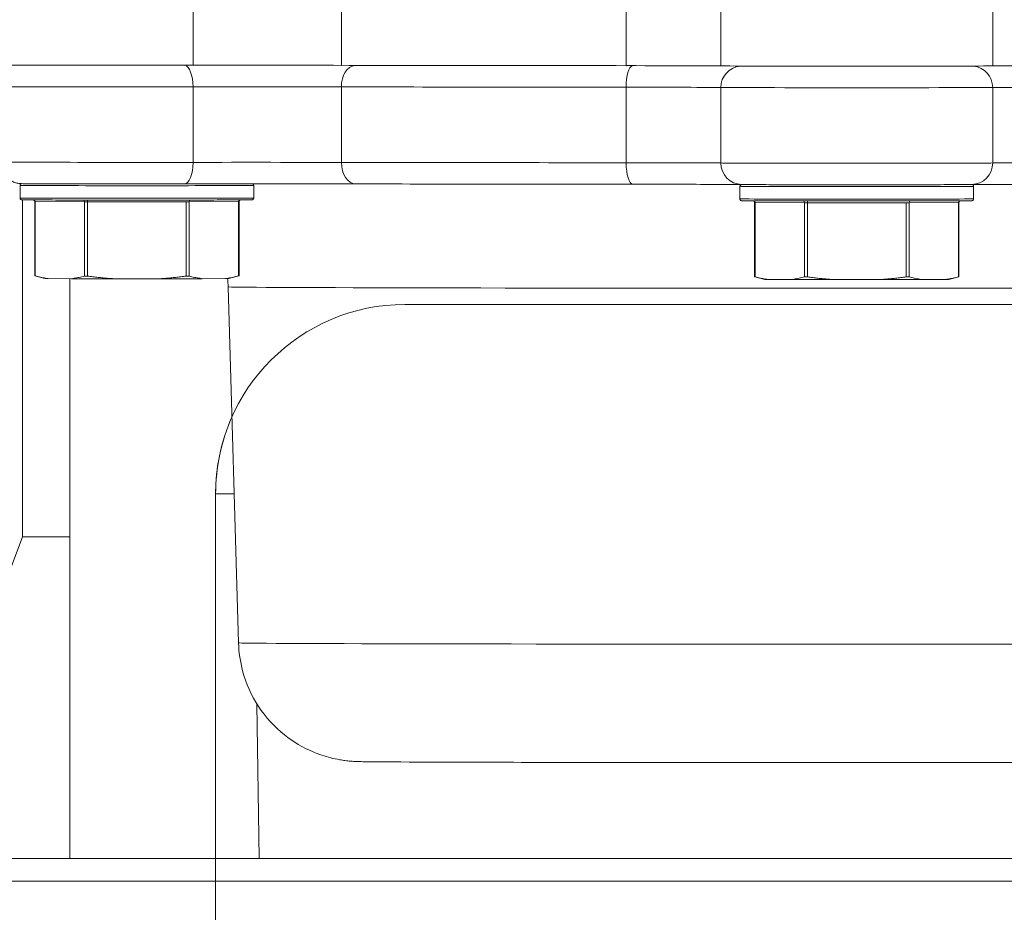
# Model space of a CAD drawing. Header units: inches. Extents: x 1 to 669, y 0 to 417.
# Tile 45 of 256: x 81.54 to 84.14, y 275.36 to 277.72. Entities that reach past the tile are written whole.
import ezdxf

# ---------------------------------------------------------------- set-up
doc = ezdxf.new("R2010")
doc.units = ezdxf.units.IN
doc.header["$LTSCALE"] = 12
doc.header["$MEASUREMENT"] = 0
doc.linetypes.add('PHANTOM', pattern=[0.5, 0.25, -0.05, 0.05, -0.05, 0.05, -0.05])
doc.layers.get('0').update_dxf_attribs({"linetype": 'CONTINUOUS'})
doc.layers.add('X', color=1, linetype='CONTINUOUS')

# ---------------------------------------------------------------- blocks, each defined once
blk = doc.blocks.new('GASTRAIN')
at = {"layer": 'X', "lineweight": 0}
for p, q in [((-41.2753, 295.4518), (-41.2753, 295.8078)), ((-40.8836, 295.4517), (-40.8836, 295.8077)), ((-40.1316, 295.8067), (-40.1316, 295.4508)), ((-39.8816, 295.8061), (-39.8816, 295.4501)), ((-39.1638, 295.4501), (-39.1638, 295.8061)), ((-41.2753, 295.1955), (-41.2753, 295.3949)), ((-40.8836, 295.1954), (-40.8836, 295.3947)), ((-40.1316, 295.3938), (-40.1316, 295.1945)), ((-39.8816, 295.3932), (-39.8816, 295.1939)), ((-39.1638, 295.1939), (-39.1638, 295.3932)), ((-41.7322, 295.1345), (-41.7322, 295.1391)), ((-41.7322, 295.1013), (-41.7322, 295.1345)), ((-41.1152, 295.1013), (-41.1152, 295.1345)), ((-39.8312, 295.099), (-39.8312, 295.1322)), ((-39.2142, 295.099), (-39.2142, 295.1322)), ((-41.6935, 294.8959), (-41.6935, 295.0918)), ((-41.6922, 294.8956), (-41.6922, 295.0918)), ((-41.6922, 295.0918), (-41.5621, 295.0913)), ((-41.5621, 294.8951), (-41.5621, 295.0913)), ((-41.5539, 295.0913), (-41.5539, 295.096)), ((-41.5539, 294.8951), (-41.5539, 295.0913)), ((-41.5539, 295.0913), (-41.2935, 295.0913)), ((-41.2935, 294.8951), (-41.2935, 295.0913)), ((-41.2853, 295.0913), (-41.1552, 295.0918)), ((-41.2853, 294.8951), (-41.2853, 295.0913)), ((-41.1552, 294.8956), (-41.1552, 295.0918)), ((-41.1539, 294.8959), (-41.1539, 295.0918)), ((-39.7925, 294.8936), (-39.7925, 295.0895)), ((-39.7912, 294.8933), (-39.7912, 295.0895)), ((-39.7912, 295.0895), (-39.6611, 295.089)), ((-39.6611, 294.8928), (-39.6611, 295.089)), ((-39.6529, 295.089), (-39.6529, 295.0937)), ((-39.6529, 294.8928), (-39.6529, 295.089)), ((-39.6529, 295.089), (-39.3926, 295.089)), ((-39.3926, 294.8928), (-39.3926, 295.089)), ((-39.3843, 295.089), (-39.2542, 295.0895)), ((-39.3843, 294.8928), (-39.3843, 295.089)), ((-39.2542, 294.8933), (-39.2542, 295.0895)), ((-39.2529, 294.8936), (-39.2529, 295.0895)), ((-41.6665, 294.8887), (-41.6933, 294.8958)), ((-41.1809, 294.8887), (-41.1541, 294.8958)), ((-39.7655, 294.8864), (-39.7923, 294.8936)), ((-39.2799, 294.8864), (-39.2531, 294.8936)), ((-41.5965, 294.8883), (-41.6578, 294.8885)), ((-41.3624, 294.8882), (-41.485, 294.8882)), ((-41.1896, 294.8885), (-41.2509, 294.8883)), ((-41.1553, 293.9266), (-41.1828, 294.8666)), ((-39.6955, 294.886), (-39.7568, 294.8862)), ((-39.4614, 294.8859), (-39.584, 294.8859)), ((-39.2886, 294.8862), (-39.3499, 294.886)), ((-41.1668, 294.3202), (-41.2157, 294.3202))]:
    blk.add_line(p, q, dxfattribs=at)
at = {"layer": 'X', "linetype": 'Continuous', "lineweight": 15}
for p, q in [((-41.7258, 294.8317), (-41.7258, 295.0965)), ((-41.6008, 293.3578), (-41.6008, 294.8883)), ((-41.7258, 294.2067), (-41.7258, 294.8317)), ((-41.7558, 294.1267), (-41.7258, 294.2067)), ((-41.7258, 294.2067), (-41.6008, 294.2067)), ((-42.0108, 293.3578), (-35.7608, 293.3578)), ((-35.1983, 293.2978), (-42.4483, 293.2978))]:
    blk.add_line(p, q, dxfattribs=at)
at = {"layer": 'X', "linetype": 'PHANTOM', "lineweight": 0}
blk.add_line((-41.1067, 293.7657), (-41.1008, 293.3578), dxfattribs=at)
at = {"layer": 'X', "lineweight": 0}
blk.add_arc((-40.7157, 294.3202), 0.5, 156.0631, 180, dxfattribs=at)
at = {"layer": 'X', "lineweight": 0, "extrusion": (0, 0, -1)}
for centre, major_axis, ratio, start_param, end_param in [((-41.4237, 295.4525), (-0.3607, 0), 0.002092, -1.994723, 0), ((-40.8452, 295.3948), (0.0001, 0.057), 0.674675, -1.573631, -0.074986), ((-40.2405, 295.4501), (0.3607, 0), 0.002092, -1.264125, -0.099672), ((-40.1145, 295.3939), (0, 0.057), 0.301887, -1.572991, -0.06653), ((-39.5227, 295.4502), (0.3607, 0), 0.002092, 0.099672, 3.04192), ((-39.825, 295.3932), (0.0012, 0.0569), 0.995035, -1.591817, -0.128261), ((-41.4237, 295.3956), (-0.3607, 0), 0.002092, -1.994723, 0), ((-39.5227, 295.3979), (-2.0171, 0), 0.002092, -1.264125, -0.830271), ((-39.5227, 295.3933), (0.3607, 0), 0.002092, 0.099672, 3.04192), ((-41.2988, 295.1956), (0.0001, -0.057), 0.411342, -1.568501, 0), ((-41.127, 295.1948), (0.3607, 0), 0.002092, -1.994723, -0.830271), ((-40.2405, 295.1938), (0.3607, 0), 0.002092, -1.264125, -0.099672), ((-39.2205, 295.1939), (0.0012, -0.0569), 0.995035, -1.549775, 0), ((-38.8049, 295.1938), (-0.3607, 0), 0.002092, 0.099672, 1.264125), ((-39.5227, 295.1416), (-1.9605, 0), 0.002092, -1.26414, -0.830339), ((-41.4237, 295.1013), (-0.3085, 0), 0.002092, -1.570796, 0), ((-41.4237, 295.1013), (0.3085, 0), 0.002092, 0, 1.570796), ((-39.5227, 295.099), (-0.3085, 0), 0.002092, -1.570796, 0), ((-39.5227, 295.099), (0.3085, 0), 0.002092, 0, 1.570796), ((-41.2812, 295.0913), (-0.00002, 0.00475), 0.866024, -1.566612, -0.17548), ((-41.1511, 295.0918), (-0.00002, 0.00475), 0.866024, -1.566612, -0.336458), ((-39.3802, 295.089), (-0.00002, 0.00475), 0.866024, -1.566612, -0.17548), ((-39.2501, 295.0895), (-0.00002, 0.00475), 0.866024, -1.566612, -0.336458), ((-41.4237, 294.8887), (-0.2428, 0), 0.002092, -0.268335, -0.007808), ((-41.4237, 294.8887), (0.2428, 0), 0.002092, 0.007808, 0.268335), ((-41.4237, 294.8887), (-0.2428, 0), 0.002092, -1.315533, -0.778863), ((-41.4237, 294.8887), (-0.2428, 0), 0.002092, -2.36273, -1.82606), ((-39.5227, 294.8864), (-0.2428, 0), 0.002092, -0.268335, -0.007808), ((-39.5227, 294.8864), (-0.2428, 0), 0.002092, -1.315533, -0.778863), ((-39.5227, 294.8864), (-0.2428, 0), 0.002092, -2.36273, -1.82606), ((-39.5227, 294.8864), (0.2428, 0), 0.002092, 0.007808, 0.268335)]:
    blk.add_ellipse(centre, major_axis=major_axis, ratio=ratio, start_param=start_param, end_param=end_param, dxfattribs=at)
at = {"layer": 'X', "lineweight": 0}
for centre, major_axis, ratio, start_param, end_param in [((-41.2988, 295.395), (-0.0001, 0.057), 0.411342, -1.573092, -0.06734), ((-41.127, 295.4511), (-0.3607, 0), 0.002092, -2.311322, -1.14687), ((-39.5227, 295.4548), (2.0171, 0), 0.002092, -2.311322, -1.877468), ((-39.2205, 295.3932), (-0.0012, 0.0569), 0.995035, -1.591817, -0.128261), ((-38.8049, 295.4501), (-0.3607, 0), 0.002092, -1.264125, -0.099672), ((-41.127, 295.3942), (-0.3607, 0), 0.002092, -2.311322, -1.14687), ((-40.2405, 295.3931), (0.3607, 0), 0.002092, 0.099672, 1.264125), ((-38.8049, 295.3931), (-0.3607, 0), 0.002092, -1.264125, -0.099672), ((-41.4237, 295.1962), (-0.3607, 0), 0.002092, 0, 1.994723), ((-40.8452, 295.1955), (-0.0001, -0.057), 0.674675, -1.567962, 0), ((-39.5227, 295.1985), (2.0171, 0), 0.002092, -2.311322, -1.877468), ((-40.1145, 295.1946), (0, -0.057), 0.301887, -1.568602, 0), ((-39.5227, 295.1939), (-0.3607, 0), 0.002092, 0.099672, 3.04192), ((-39.825, 295.1939), (-0.0012, -0.0569), 0.995035, -1.549775, 0), ((-41.4237, 295.1391), (-0.3085, 0), 0.002092, 0, 0.14481), ((-41.4237, 295.1345), (-0.3085, 0), 0.002092, 0, 3.141593), ((-39.5227, 295.1322), (-0.3085, 0), 0.002092, 0, 3.141593), ((-41.6963, 295.0918), (0.00002, 0.00475), 0.866024, -1.566612, -0.336458), ((-41.684, 295.0918), (-0.00949, 0), 0.002092, 0, 0.523599), ((-41.5662, 295.0913), (0.00002, 0.00475), 0.866024, -1.566612, -0.17548), ((-41.5539, 295.0913), (0.00949, 0), 0.002092, -2.617994, -1.570796), ((-41.2935, 295.0913), (0.00949, 0), 0.002092, -1.570796, -0.523599), ((-41.1634, 295.0918), (0.00949, 0), 0.002092, -0.523599, 0), ((-39.7954, 295.0895), (0.00002, 0.00475), 0.866024, -1.566612, -0.336458), ((-39.783, 295.0895), (-0.00949, 0), 0.002092, 0, 0.523599), ((-39.6652, 295.089), (0.00002, 0.00475), 0.866024, -1.566612, -0.17548), ((-39.6529, 295.089), (0.00949, 0), 0.002092, -2.617994, -1.570796), ((-39.3926, 295.089), (0.00949, 0), 0.002092, -1.570796, -0.523599), ((-39.2624, 295.0895), (0.00949, 0), 0.002092, -0.523599, 0), ((-39.5227, 294.8666), (-1.66, 0), 0.002092, 0.000061, 3.141531), ((-39.5227, 293.9266), (-1.6325, 0), 0.002092, 0.000061, 3.141531)]:
    blk.add_ellipse(centre, major_axis=major_axis, ratio=ratio, start_param=start_param, end_param=end_param, dxfattribs=at)
for points, knots in [([(-41.2987, 295.1387), (-41.3287, 295.1387), (-41.3613, 295.1386), (-41.4261, 295.1386), (-41.4591, 295.1386), (-41.5221, 295.1387), (-41.5528, 295.1387), (-41.6081, 295.1388), (-41.6334, 295.1388), (-41.6755, 295.1389), (-41.6928, 295.139), (-41.7175, 295.1391), (-41.7236, 295.1391), (-41.7289, 295.1393), (-41.7293, 295.1393), (-41.7303, 295.1393), (-41.7308, 295.1394), (-41.7322, 295.1395), (-41.7329, 295.1395), (-41.7344, 295.1397), (-41.735, 295.1398), (-41.7372, 295.1401), (-41.7388, 295.1404), (-41.7421, 295.1412), (-41.7439, 295.1417), (-41.7495, 295.1436), (-41.7533, 295.1453), (-41.7616, 295.1503), (-41.7662, 295.1541), (-41.774, 295.1628), (-41.7773, 295.1681), (-41.7821, 295.1792), (-41.7836, 295.1852), (-41.7843, 295.1929), (-41.7844, 295.1945), (-41.7844, 295.1962)], [0, 0, 0, 0, 0.0986059, 0.0986059, 0.1954155, 0.1954155, 0.2922802, 0.2922802, 0.3891621, 0.3891621, 0.4861223, 0.4861223, 0.5833701, 0.5833701, 0.5906473, 0.5906473, 0.5961331, 0.5961331, 0.5994658, 0.5994658, 0.6019189, 0.6019189, 0.6068455, 0.6068455, 0.6124455, 0.6124455, 0.6246678, 0.6246678, 0.6418365, 0.6418365, 0.6599603, 0.6599603, 0.6781082, 0.6781082, 0.6831433, 0.6831433, 0.6831433, 0.6831433]), ([(-41.7322, 295.1345), (-41.7322, 295.135), (-41.7321, 295.1356), (-41.7318, 295.1365), (-41.7315, 295.137), (-41.7309, 295.1378), (-41.7306, 295.1381), (-41.73, 295.1385), (-41.7298, 295.1386), (-41.7295, 295.1388), (-41.7294, 295.1389), (-41.7291, 295.139), (-41.7289, 295.139), (-41.7286, 295.1391), (-41.7285, 295.1392), (-41.7283, 295.1392), (-41.7282, 295.1392), (-41.7281, 295.1392), (-41.728, 295.1392), (-41.728, 295.1392)], [0, 0, 0, 0, 0.001578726, 0.001578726, 0.003114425, 0.003114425, 0.004638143, 0.004638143, 0.005308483, 0.005308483, 0.005836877, 0.005836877, 0.006714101, 0.006714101, 0.00757551, 0.00757551, 0.008900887, 0.008900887, 0.009483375, 0.009483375, 0.009483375, 0.009483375]), ([(-40.8453, 295.1385), (-40.8785, 295.1386), (-40.9173, 295.1387), (-40.9991, 295.1387), (-41.043, 295.1388), (-41.1312, 295.1388), (-41.1766, 295.1388), (-41.2469, 295.1387), (-41.2734, 295.1387), (-41.2987, 295.1387)], [0, 0, 0, 0, 0.1352497, 0.1352497, 0.268112, 0.268112, 0.4011117, 0.4011117, 0.4843168, 0.4843168, 0.4843168, 0.4843168]), ([(-41.1178, 295.1388), (-41.1178, 295.1387), (-41.1177, 295.1387), (-41.1175, 295.1386), (-41.1172, 295.1384), (-41.1167, 295.138), (-41.1165, 295.1378), (-41.116, 295.1372), (-41.1157, 295.1367), (-41.1154, 295.1359), (-41.1152, 295.1354), (-41.1152, 295.1347), (-41.1152, 295.1346), (-41.1152, 295.1345)], [0.002156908, 0.002156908, 0.002156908, 0.002156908, 0.002358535, 0.002358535, 0.003203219, 0.003203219, 0.004320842, 0.004320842, 0.005725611, 0.005725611, 0.007246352, 0.007246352, 0.007578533, 0.007578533, 0.007578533, 0.007578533]), ([(-39.8261, 295.1369), (-39.8282, 295.137), (-39.8341, 295.137), (-39.8545, 295.1372), (-39.872, 295.1372), (-39.9186, 295.1374), (-39.9495, 295.1375), (-40.0192, 295.1376), (-40.0591, 295.1376), (-40.1053, 295.1377), (-40.1099, 295.1377), (-40.1145, 295.1377)], [0, 0, 0, 0, 0.0858908, 0.0858908, 0.2046397, 0.2046397, 0.3370136, 0.3370136, 0.4698485, 0.4698485, 0.4843013, 0.4843013, 0.4843013, 0.4843013]), ([(-39.8312, 295.1322), (-39.8312, 295.1328), (-39.8311, 295.1333), (-39.8308, 295.1343), (-39.8305, 295.1347), (-39.8299, 295.1355), (-39.8296, 295.1358), (-39.829, 295.1362), (-39.8288, 295.1363), (-39.8285, 295.1365), (-39.8284, 295.1366), (-39.8281, 295.1367), (-39.8279, 295.1368), (-39.8276, 295.1368), (-39.8275, 295.1369), (-39.8273, 295.1369), (-39.8272, 295.1369), (-39.8271, 295.1369), (-39.8271, 295.1369), (-39.8271, 295.1369)], [0, 0, 0, 0, 0.001578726, 0.001578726, 0.003114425, 0.003114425, 0.004638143, 0.004638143, 0.005308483, 0.005308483, 0.005836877, 0.005836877, 0.006714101, 0.006714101, 0.00757551, 0.00757551, 0.008900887, 0.008900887, 0.00927896, 0.00927896, 0.00927896, 0.00927896]), ([(-39.2193, 295.1369), (-39.224, 295.1368), (-39.2328, 295.1368), (-39.2629, 295.1366), (-39.2848, 295.1366), (-39.3343, 295.1365), (-39.3614, 295.1364), (-39.4195, 295.1364), (-39.4513, 295.1364), (-39.5153, 295.1363), (-39.5484, 295.1363), (-39.6118, 295.1364), (-39.6429, 295.1364), (-39.6993, 295.1365), (-39.7253, 295.1365), (-39.7689, 295.1366), (-39.7871, 295.1367), (-39.8136, 295.1368), (-39.8217, 295.1368), (-39.8261, 295.1369)], [0, 0, 0, 0, 0.1023998, 0.1023998, 0.2121255, 0.2121255, 0.3089046, 0.3089046, 0.4058411, 0.4058411, 0.5027129, 0.5027129, 0.5995751, 0.5995751, 0.6964535, 0.6964535, 0.7934004, 0.7934004, 0.8905785, 0.8905785, 0.8905785, 0.8905785]), ([(-38.9309, 295.1377), (-38.9739, 295.1376), (-39.0152, 295.1376), (-39.0874, 295.1375), (-39.1193, 295.1374), (-39.1706, 295.1373), (-39.1907, 295.1372), (-39.2117, 295.137), (-39.2173, 295.137), (-39.2193, 295.1369)], [0, 0, 0, 0, 0.1353536, 0.1353536, 0.2682411, 0.2682411, 0.4011007, 0.4011007, 0.484114, 0.484114, 0.484114, 0.484114]), ([(-39.2184, 295.1369), (-39.2183, 295.1369), (-39.2183, 295.1369), (-39.2181, 295.1369), (-39.218, 295.1369), (-39.2178, 295.1368), (-39.2177, 295.1368), (-39.2175, 295.1367), (-39.2174, 295.1367), (-39.2171, 295.1366), (-39.217, 295.1365), (-39.2166, 295.1363), (-39.2163, 295.1362), (-39.2158, 295.1358), (-39.2155, 295.1355), (-39.215, 295.1349), (-39.2147, 295.1345), (-39.2143, 295.1334), (-39.2142, 295.1328), (-39.2142, 295.1322)], [0.303478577, 0.303478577, 0.303478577, 0.303478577, 0.304353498, 0.304353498, 0.305533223, 0.305533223, 0.306142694, 0.306142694, 0.306753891, 0.306753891, 0.307365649, 0.307365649, 0.308438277, 0.308438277, 0.309385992, 0.309385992, 0.310967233, 0.310967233, 0.312759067, 0.312759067, 0.312759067, 0.312759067]), ([(-41.1152, 295.1013), (-41.1152, 295.1008), (-41.1153, 295.1003), (-41.1156, 295.0993), (-41.1159, 295.0988), (-41.1165, 295.098), (-41.1168, 295.0977), (-41.1174, 295.0973), (-41.1176, 295.0972), (-41.1179, 295.097), (-41.118, 295.097), (-41.1183, 295.0968), (-41.1185, 295.0968), (-41.1188, 295.0967), (-41.1189, 295.0967), (-41.1191, 295.0966), (-41.1192, 295.0966), (-41.1194, 295.0966), (-41.1195, 295.0966), (-41.1198, 295.0965), (-41.12, 295.0965), (-41.1207, 295.0965), (-41.1215, 295.0965), (-41.1263, 295.0964), (-41.1331, 295.0964), (-41.1556, 295.0963), (-41.1732, 295.0962), (-41.2159, 295.0961), (-41.2414, 295.096), (-41.2969, 295.096), (-41.3277, 295.0959), (-41.3908, 295.0959), (-41.4238, 295.0959), (-41.488, 295.0959), (-41.5199, 295.0959), (-41.5787, 295.096), (-41.6062, 295.096), (-41.6536, 295.0961), (-41.674, 295.0962), (-41.7052, 295.0963), (-41.7164, 295.0964), (-41.7241, 295.0965), (-41.7254, 295.0965), (-41.7267, 295.0965), (-41.7271, 295.0965), (-41.7275, 295.0965), (-41.7276, 295.0965), (-41.7279, 295.0966), (-41.728, 295.0966), (-41.7285, 295.0967), (-41.7287, 295.0967), (-41.729, 295.0968), (-41.7292, 295.0969), (-41.7295, 295.097), (-41.7297, 295.0971), (-41.7302, 295.0974), (-41.7304, 295.0976), (-41.7309, 295.098), (-41.7312, 295.0983), (-41.7317, 295.0991), (-41.7319, 295.0995), (-41.7321, 295.1004), (-41.7322, 295.1009), (-41.7322, 295.1013)], [0, 0, 0, 0, 0.0015787, 0.0015787, 0.0031144, 0.0031144, 0.0046381, 0.0046381, 0.0053085, 0.0053085, 0.0058369, 0.0058369, 0.0067141, 0.0067141, 0.0075755, 0.0075755, 0.0089009, 0.0089009, 0.0117613, 0.0117613, 0.0203295, 0.0203295, 0.0460456, 0.0460456, 0.1237746, 0.1237746, 0.2218085, 0.2218085, 0.3186033, 0.3186033, 0.4154042, 0.4154042, 0.5121978, 0.5121978, 0.60899, 0.60899, 0.7057829, 0.7057829, 0.8025799, 0.8025799, 0.8993929, 0.8993929, 0.9277126, 0.9277126, 0.9417714, 0.9417714, 0.9487373, 0.9487373, 0.952293, 0.952293, 0.9536471, 0.9536471, 0.9542799, 0.9542799, 0.9551187, 0.9551187, 0.9560333, 0.9560333, 0.9572607, 0.9572607, 0.9587244, 0.9587244, 0.9600687, 0.9600687, 0.9600687, 0.9600687]), ([(-39.2142, 295.099), (-39.2142, 295.0985), (-39.2143, 295.098), (-39.2146, 295.097), (-39.2149, 295.0965), (-39.2155, 295.0957), (-39.2159, 295.0954), (-39.2164, 295.095), (-39.2166, 295.0949), (-39.2169, 295.0947), (-39.217, 295.0947), (-39.2173, 295.0945), (-39.2175, 295.0945), (-39.2178, 295.0944), (-39.2179, 295.0944), (-39.2181, 295.0943), (-39.2182, 295.0943), (-39.2185, 295.0943), (-39.2185, 295.0943), (-39.2189, 295.0942), (-39.219, 295.0942), (-39.2197, 295.0942), (-39.2205, 295.0942), (-39.2253, 295.0941), (-39.2322, 295.0941), (-39.2546, 295.094), (-39.2723, 295.0939), (-39.3149, 295.0938), (-39.3404, 295.0937), (-39.3959, 295.0937), (-39.4267, 295.0937), (-39.4898, 295.0936), (-39.5228, 295.0936), (-39.587, 295.0936), (-39.6189, 295.0937), (-39.6777, 295.0937), (-39.7052, 295.0937), (-39.7526, 295.0938), (-39.773, 295.0939), (-39.8042, 295.094), (-39.8154, 295.0941), (-39.8231, 295.0942), (-39.8244, 295.0942), (-39.8258, 295.0942), (-39.8261, 295.0942), (-39.8265, 295.0942), (-39.8266, 295.0942), (-39.8269, 295.0943), (-39.827, 295.0943), (-39.8275, 295.0944), (-39.8277, 295.0944), (-39.828, 295.0945), (-39.8282, 295.0946), (-39.8285, 295.0947), (-39.8287, 295.0948), (-39.8292, 295.0951), (-39.8294, 295.0953), (-39.8299, 295.0957), (-39.8302, 295.096), (-39.8307, 295.0968), (-39.8309, 295.0972), (-39.8311, 295.0981), (-39.8312, 295.0986), (-39.8312, 295.099)], [0, 0, 0, 0, 0.0015787, 0.0015787, 0.0031144, 0.0031144, 0.0046381, 0.0046381, 0.0053085, 0.0053085, 0.0058369, 0.0058369, 0.0067141, 0.0067141, 0.0075755, 0.0075755, 0.0089009, 0.0089009, 0.0117613, 0.0117613, 0.0203295, 0.0203295, 0.0460456, 0.0460456, 0.1237746, 0.1237746, 0.2218085, 0.2218085, 0.3186033, 0.3186033, 0.4154042, 0.4154042, 0.5121978, 0.5121978, 0.60899, 0.60899, 0.7057829, 0.7057829, 0.8025799, 0.8025799, 0.8993929, 0.8993929, 0.9277126, 0.9277126, 0.9417714, 0.9417714, 0.9487373, 0.9487373, 0.952293, 0.952293, 0.9536471, 0.9536471, 0.9542799, 0.9542799, 0.9551187, 0.9551187, 0.9560333, 0.9560333, 0.9572607, 0.9572607, 0.9587244, 0.9587244, 0.9600687, 0.9600687, 0.9600687, 0.9600687]), ([(-41.6935, 295.0918), (-41.6935, 295.0923), (-41.6936, 295.0929), (-41.6939, 295.0938), (-41.6942, 295.0943), (-41.6948, 295.0951), (-41.6951, 295.0954), (-41.6959, 295.0959), (-41.6963, 295.0961), (-41.6966, 295.0963)], [0, 0, 0, 0, 0.001550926, 0.001550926, 0.003061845, 0.003061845, 0.004574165, 0.004574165, 0.005795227, 0.005795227, 0.005795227, 0.005795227]), ([(-41.1507, 295.0963), (-41.1508, 295.0962), (-41.1509, 295.0962), (-41.1514, 295.096), (-41.1518, 295.0958), (-41.1526, 295.0951), (-41.1529, 295.0948), (-41.1534, 295.0939), (-41.1536, 295.0934), (-41.1538, 295.0926), (-41.1539, 295.0922), (-41.1539, 295.0918)], [0.00839166, 0.00839166, 0.00839166, 0.00839166, 0.008676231, 0.008676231, 0.010029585, 0.010029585, 0.011538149, 0.011538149, 0.013050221, 0.013050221, 0.014192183, 0.014192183, 0.014192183, 0.014192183]), ([(-39.7925, 295.0895), (-39.7925, 295.09), (-39.7926, 295.0906), (-39.7929, 295.0915), (-39.7932, 295.092), (-39.7938, 295.0928), (-39.7942, 295.0931), (-39.7949, 295.0937), (-39.7953, 295.0938), (-39.7957, 295.094)], [0, 0, 0, 0, 0.001550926, 0.001550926, 0.003061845, 0.003061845, 0.004574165, 0.004574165, 0.005795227, 0.005795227, 0.005795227, 0.005795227]), ([(-39.2498, 295.094), (-39.2499, 295.0939), (-39.2499, 295.0939), (-39.2504, 295.0937), (-39.2508, 295.0935), (-39.2516, 295.0929), (-39.2519, 295.0925), (-39.2524, 295.0916), (-39.2526, 295.0911), (-39.2529, 295.0903), (-39.2529, 295.0899), (-39.2529, 295.0895)], [0.00839166, 0.00839166, 0.00839166, 0.00839166, 0.008676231, 0.008676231, 0.010029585, 0.010029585, 0.011538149, 0.011538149, 0.013050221, 0.013050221, 0.014192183, 0.014192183, 0.014192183, 0.014192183]), ([(-41.6935, 294.8959), (-41.6935, 294.8959), (-41.6933, 294.8958), (-41.6926, 294.8957), (-41.6924, 294.8956), (-41.6922, 294.8956)], [0.03786543, 0.03786543, 0.03786543, 0.03786543, 0.04723656, 0.04723656, 0.04999357, 0.04999357, 0.04999357, 0.04999357]), ([(-41.5621, 294.8951), (-41.5619, 294.8952), (-41.5617, 294.8952), (-41.5607, 294.8954), (-41.5597, 294.8954), (-41.5575, 294.8954), (-41.5563, 294.8954), (-41.5546, 294.8952), (-41.5542, 294.8951), (-41.5539, 294.8951)], [0.02573729, 0.02573729, 0.02573729, 0.02573729, 0.0284943, 0.0284943, 0.03786543, 0.03786543, 0.04723656, 0.04723656, 0.04999357, 0.04999357, 0.04999357, 0.04999357]), ([(-41.2935, 294.8951), (-41.2932, 294.8951), (-41.2928, 294.8952), (-41.2911, 294.8954), (-41.2899, 294.8954), (-41.2877, 294.8954), (-41.2867, 294.8954), (-41.2857, 294.8952), (-41.2855, 294.8952), (-41.2853, 294.8951)], [0.02573729, 0.02573729, 0.02573729, 0.02573729, 0.0284943, 0.0284943, 0.03786543, 0.03786543, 0.04723656, 0.04723656, 0.04999357, 0.04999357, 0.04999357, 0.04999357]), ([(-41.1552, 294.8956), (-41.155, 294.8956), (-41.1548, 294.8957), (-41.1541, 294.8958), (-41.1539, 294.8959), (-41.1539, 294.8959)], [0.02573729, 0.02573729, 0.02573729, 0.02573729, 0.0284943, 0.0284943, 0.03786543, 0.03786543, 0.03786543, 0.03786543]), ([(-39.7925, 294.8936), (-39.7925, 294.8936), (-39.7923, 294.8935), (-39.7916, 294.8934), (-39.7914, 294.8933), (-39.7912, 294.8933)], [0.03786543, 0.03786543, 0.03786543, 0.03786543, 0.04723656, 0.04723656, 0.04999357, 0.04999357, 0.04999357, 0.04999357]), ([(-39.6611, 294.8928), (-39.6609, 294.8929), (-39.6607, 294.8929), (-39.6597, 294.8931), (-39.6587, 294.8931), (-39.6566, 294.8931), (-39.6553, 294.8931), (-39.6536, 294.8929), (-39.6532, 294.8928), (-39.6529, 294.8928)], [0.02573729, 0.02573729, 0.02573729, 0.02573729, 0.0284943, 0.0284943, 0.03786543, 0.03786543, 0.04723656, 0.04723656, 0.04999357, 0.04999357, 0.04999357, 0.04999357]), ([(-39.3926, 294.8928), (-39.3922, 294.8928), (-39.3918, 294.8929), (-39.3901, 294.8931), (-39.3889, 294.8931), (-39.3867, 294.8931), (-39.3857, 294.8931), (-39.3847, 294.8929), (-39.3845, 294.8929), (-39.3843, 294.8928)], [0.02573729, 0.02573729, 0.02573729, 0.02573729, 0.0284943, 0.0284943, 0.03786543, 0.03786543, 0.04723656, 0.04723656, 0.04999357, 0.04999357, 0.04999357, 0.04999357]), ([(-39.2542, 294.8933), (-39.254, 294.8933), (-39.2538, 294.8934), (-39.2532, 294.8935), (-39.2529, 294.8936), (-39.2529, 294.8936)], [0.02573729, 0.02573729, 0.02573729, 0.02573729, 0.0284943, 0.0284943, 0.03786543, 0.03786543, 0.03786543, 0.03786543]), ([(-37.8902, 293.9266), (-37.8912, 293.8917), (-37.898, 293.8566), (-37.9221, 293.7918), (-37.9394, 293.7612), (-37.9822, 293.7077), (-38.0082, 293.6841), (-38.0657, 293.6468), (-38.0979, 293.6325), (-38.1381, 293.622), (-38.1456, 293.6203), (-38.1573, 293.6181), (-38.1617, 293.6173), (-38.1707, 293.616), (-38.1753, 293.6155), (-38.1841, 293.6145), (-38.1881, 293.6142), (-38.1936, 293.6138), (-38.1956, 293.6137), (-38.1999, 293.6135), (-38.2018, 293.6134), (-38.2075, 293.6132), (-38.2101, 293.6132), (-38.2218, 293.6129), (-38.2319, 293.6128), (-38.2671, 293.6125), (-38.2964, 293.6123), (-38.3954, 293.6119), (-38.4805, 293.6116), (-38.6797, 293.6112), (-38.7948, 293.611), (-39.0427, 293.6108), (-39.1785, 293.6107), (-39.4537, 293.6106), (-39.5966, 293.6106), (-39.8715, 293.6107), (-40.007, 293.6108), (-40.2539, 293.611), (-40.3683, 293.6112), (-40.5622, 293.6116), (-40.644, 293.6119), (-40.7656, 293.6124), (-40.8052, 293.6127), (-40.8331, 293.6131), (-40.8359, 293.6131), (-40.8476, 293.6136), (-40.8492, 293.6137), (-40.8536, 293.614), (-40.8566, 293.6142), (-40.8642, 293.6148), (-40.869, 293.6153), (-40.8786, 293.6166), (-40.8833, 293.6173), (-40.8959, 293.6195), (-40.9039, 293.6212), (-40.9276, 293.6272), (-40.9432, 293.6324), (-40.9852, 293.6501), (-41.0107, 293.6653), (-41.0602, 293.7047), (-41.0838, 293.7305), (-41.1213, 293.7876), (-41.1356, 293.8197), (-41.1509, 293.8768), (-41.1545, 293.9018), (-41.1553, 293.9266)], [0, 0, 0, 0, 0.10467, 0.10467, 0.207447, 0.207447, 0.310289, 0.310289, 0.413051, 0.413051, 0.436109, 0.436109, 0.44996, 0.44996, 0.465361, 0.465361, 0.48336, 0.48336, 0.498129, 0.498129, 0.522475, 0.522475, 0.580577, 0.580577, 0.754869, 0.754869, 1.017315, 1.017315, 1.454846, 1.454846, 1.874398, 1.874398, 2.292629, 2.292629, 2.710527, 2.710527, 3.128355, 3.128355, 3.54626, 3.54626, 3.964511, 3.964511, 4.384177, 4.384177, 4.492554, 4.492554, 4.507586, 4.507586, 4.524114, 4.524114, 4.541613, 4.541613, 4.556641, 4.556641, 4.581445, 4.581445, 4.63064, 4.63064, 4.718245, 4.718245, 4.820405, 4.820405, 4.923225, 4.923225, 4.997843, 4.997843, 4.997843, 4.997843])]:
    blk.add_open_spline(points, degree=3, knots=knots, dxfattribs=at)
for points in [[(-41.7322, 295.1391), (-41.7322, 295.1392), (-41.7322, 295.1393), (-41.7322, 295.1395)], [(-41.6578, 294.8885), (-41.6601, 294.8889), (-41.6647, 294.8896), (-41.6715, 294.8908), (-41.6784, 294.8922), (-41.6853, 294.8938), (-41.6899, 294.895), (-41.6922, 294.8956)], [(-41.5621, 294.8951), (-41.5644, 294.8945), (-41.5691, 294.8934), (-41.576, 294.8918), (-41.5828, 294.8905), (-41.5896, 294.8893), (-41.5942, 294.8886), (-41.5965, 294.8883)], [(-41.485, 294.8882), (-41.4896, 294.8885), (-41.4988, 294.8892), (-41.5125, 294.8904), (-41.5262, 294.8918), (-41.5399, 294.8933), (-41.5492, 294.8945), (-41.5539, 294.8951)], [(-41.2935, 294.8951), (-41.2982, 294.8945), (-41.3075, 294.8933), (-41.3213, 294.8918), (-41.335, 294.8904), (-41.3487, 294.8892), (-41.3578, 294.8885), (-41.3624, 294.8882)], [(-41.2509, 294.8883), (-41.2532, 294.8886), (-41.2578, 294.8893), (-41.2646, 294.8905), (-41.2715, 294.8918), (-41.2784, 294.8934), (-41.283, 294.8945), (-41.2853, 294.8951)], [(-41.1552, 294.8956), (-41.1575, 294.895), (-41.1621, 294.8938), (-41.169, 294.8922), (-41.1759, 294.8908), (-41.1827, 294.8896), (-41.1873, 294.8889), (-41.1896, 294.8885)], [(-41.1828, 294.8666), (-41.183, 294.874), (-41.1835, 294.8813), (-41.1843, 294.8886)], [(-39.7568, 294.8862), (-39.7591, 294.8866), (-39.7637, 294.8873), (-39.7705, 294.8885), (-39.7774, 294.8899), (-39.7843, 294.8915), (-39.7889, 294.8927), (-39.7912, 294.8933)], [(-39.6611, 294.8928), (-39.6634, 294.8922), (-39.6681, 294.8911), (-39.675, 294.8895), (-39.6818, 294.8882), (-39.6887, 294.887), (-39.6932, 294.8863), (-39.6955, 294.886)], [(-39.584, 294.8859), (-39.5886, 294.8862), (-39.5978, 294.8869), (-39.6115, 294.8881), (-39.6252, 294.8895), (-39.639, 294.891), (-39.6482, 294.8922), (-39.6529, 294.8928)], [(-39.3926, 294.8928), (-39.3972, 294.8922), (-39.4065, 294.891), (-39.4203, 294.8895), (-39.434, 294.8881), (-39.4477, 294.8869), (-39.4568, 294.8862), (-39.4614, 294.8859)], [(-39.3499, 294.886), (-39.3522, 294.8863), (-39.3568, 294.887), (-39.3636, 294.8882), (-39.3705, 294.8895), (-39.3774, 294.8911), (-39.382, 294.8922), (-39.3843, 294.8928)], [(-39.2542, 294.8933), (-39.2565, 294.8927), (-39.2612, 294.8915), (-39.2681, 294.8899), (-39.2749, 294.8885), (-39.2817, 294.8873), (-39.2863, 294.8866), (-39.2886, 294.8862)]]:
    blk.add_open_spline(points, degree=3, dxfattribs=at)

msp = doc.modelspace()

# ---------------------------------------------------------------- linework, layer by layer
at = {"layer": 'X', "lineweight": 0}
for p, q in [((82.55366, 276.96326), (86.98366, 276.96326)), ((82.05366, 273.05326), (82.05366, 276.46326))]:
    msp.add_line(p, q, dxfattribs=at)
msp.add_arc((82.55366, 276.46326), 0.5, 90, 180, dxfattribs=at)

# ---------------------------------------------------------------- block references
msp.add_blockref('GASTRAIN', (123.26937, -17.85695))

doc.saveas('drawing.dxf')
